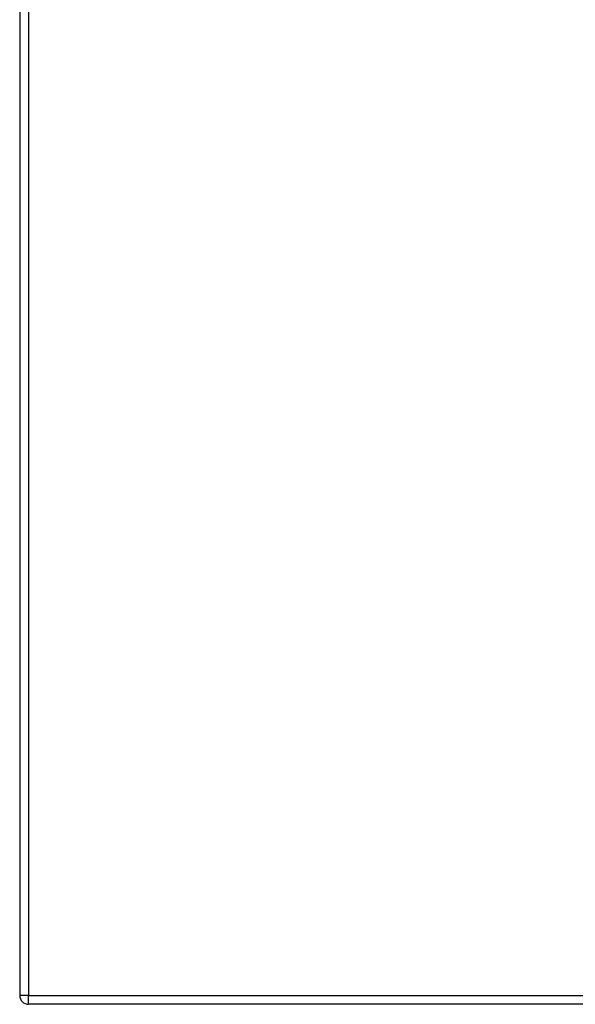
# Model space of a CAD drawing. Header units: inches. Extents: x 9 to 285, y 21 to 142.
# Tile 89 of 140: x 93 to 99, y 71 to 82. Entities that reach past the tile are written whole.
import ezdxf

# ---------------------------------------------------------------- set-up
doc = ezdxf.new("R2010")
doc.units = ezdxf.units.IN
doc.header["$MEASUREMENT"] = 0
doc.layers.add('Visible Edges(ANSI)', color=7, linetype='Continuous', lineweight=25)
doc.layers.add('Visible Tangent Edges(ANSI)', color=7, linetype='Continuous', lineweight=25)

msp = doc.modelspace()

# ---------------------------------------------------------------- linework, layer by layer
at = {"layer": 'Visible Edges(ANSI)'}
for p, q in [((92.987, 93.158), (92.987, 71.438)), ((152.691, 71.339), (93.086, 71.339))]:
    msp.add_line(p, q, dxfattribs=at)
msp.add_arc((93.086, 71.438), 0.099, 180, 270, dxfattribs=at)
at = {"layer": 'Visible Tangent Edges(ANSI)'}
for p, q in [((93.086, 93.158), (93.086, 71.438)), ((93.086, 71.438), (92.987, 71.438)), ((93.086, 71.339), (93.086, 71.438)), ((93.086, 71.438), (152.691, 71.438))]:
    msp.add_line(p, q, dxfattribs=at)

doc.saveas('drawing.dxf')
